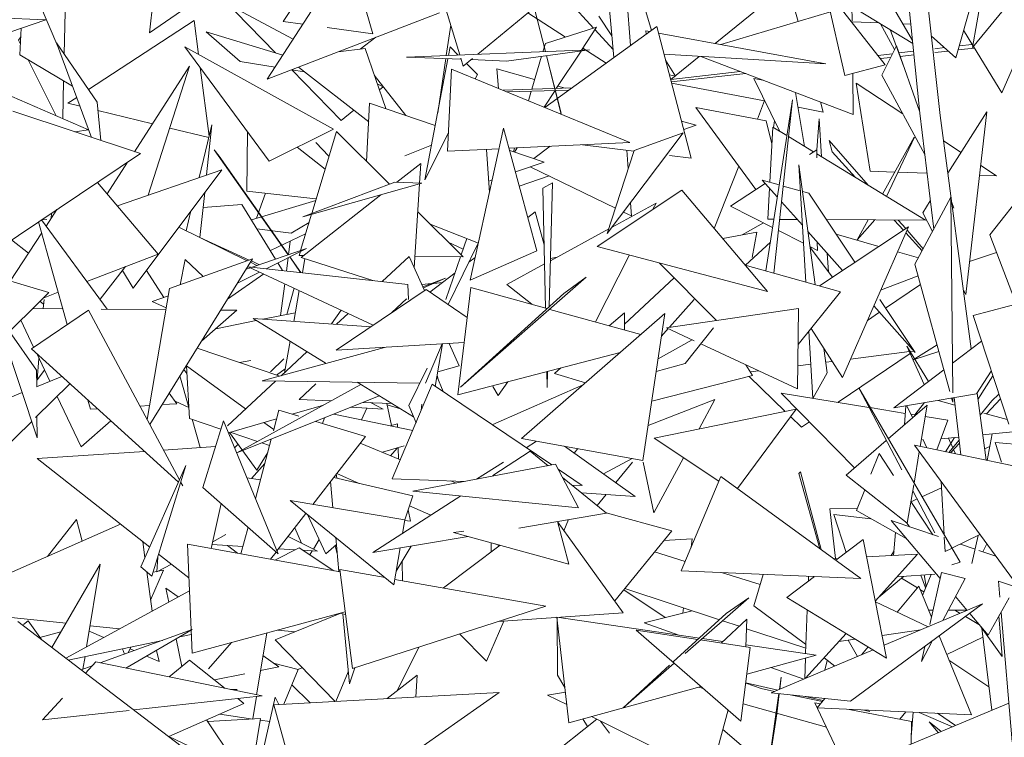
# Model space of a CAD drawing. Header units: metres. Extents: x -14.5 to 13.2, y -19 to 3.3.
# Tile 160 of 210: x 11.03 to 11.229, y 2.632 to 2.777. Entities that reach past the tile are written whole.
import ezdxf

# ---------------------------------------------------------------- set-up
doc = ezdxf.new("R2010")
doc.units = ezdxf.units.M
doc.layers.add('G-IMPT', color=7, linetype='Continuous', lineweight=5)
doc.layers.add('L-PLNT', color=7, linetype='Continuous', lineweight=5, true_color=0x005900)

# ---------------------------------------------------------------- blocks, each defined once
blk = doc.blocks.new('ÁRVORES ORNAMENTAIS - Pequeno e Médio Porte - Ipê-roxo-2870950-CORTE_CALÇADA')
at = {"layer": 'G-IMPT', "color": 253, "true_color": 0xaaaaaa}
for p, q in [((7.47599, 2.758), (7.46914, 2.81926)), ((7.47186, 2.75845), (7.46616, 2.8158)), ((7.37891, 2.77025), (7.36862, 2.80393)), ((7.45524, 2.79913), (7.4704, 2.77319)), ((7.41341, 2.77216), (7.41161, 2.79487)), ((7.41762, 2.77521), (7.41175, 2.79539)), ((7.47913, 2.76966), (7.48567, 2.79271)), ((7.44505, 2.78807), (7.47046, 2.77257)), ((7.29892, 2.77045), (7.29925, 2.78517)), ((7.44519, 2.7845), (7.43048, 2.77257)), ((7.44726, 2.77702), (7.44519, 2.7845)), ((7.49366, 2.78548), (7.48256, 2.77173)), ((7.48483, 2.78491), (7.48256, 2.77173)), ((7.35877, 2.78323), (7.36132, 2.77454)), ((7.38251, 2.77039), (7.39725, 2.78258)), ((7.41, 2.7697), (7.40872, 2.78438)), ((7.4528, 2.78334), (7.45671, 2.7661)), ((7.45333, 2.78302), (7.4649, 2.76827)), ((7.48844, 2.76257), (7.49723, 2.7828)), ((7.29373, 2.78112), (7.29782, 2.77149)), ((7.31691, 2.7813), (7.31614, 2.77471)), ((7.32481, 2.78065), (7.31614, 2.77471)), ((7.3498, 2.7805), (7.33998, 2.76537)), ((7.34321, 2.77699), (7.34626, 2.78172)), ((7.40087, 2.7812), (7.40594, 2.77564)), ((7.29523, 2.77737), (7.25354, 2.77893)), ((7.34161, 2.77067), (7.33356, 2.77895)), ((7.34521, 2.77343), (7.33392, 2.77943)), ((7.37481, 2.77875), (7.33998, 2.76537)), ((7.39265, 2.77878), (7.40028, 2.77386)), ((7.39621, 2.77092), (7.39405, 2.77931)), ((7.39405, 2.77931), (7.39618, 2.77092)), ((7.45379, 2.77898), (7.43168, 2.77234)), ((7.45817, 2.77713), (7.45813, 2.78009)), ((7.27234, 2.76957), (7.29523, 2.77737)), ((7.32518, 2.77723), (7.30385, 2.76323)), ((7.32607, 2.77037), (7.32518, 2.77723)), ((7.34321, 2.77699), (7.34718, 2.77645)), ((7.40697, 2.77806), (7.40962, 2.77412)), ((7.45818, 2.77693), (7.46366, 2.77672)), ((7.4639, 2.77657), (7.46677, 2.77134)), ((7.46844, 2.77654), (7.47007, 2.77647)), ((7.28995, 2.77028), (7.29023, 2.77566)), ((7.32763, 2.77489), (7.33446, 2.76894)), ((7.32763, 2.77489), (7.34312, 2.77021)), ((7.35205, 2.77579), (7.36132, 2.77454)), ((7.37616, 2.77014), (7.37708, 2.77625)), ((7.41871, 2.776), (7.39609, 2.75962)), ((7.39618, 2.77258), (7.40655, 2.77583)), ((7.4035, 2.77121), (7.40655, 2.77583)), ((7.40622, 2.77534), (7.40986, 2.77135)), ((7.41652, 2.77515), (7.41655, 2.77443)), ((7.41652, 2.77515), (7.41733, 2.775)), ((7.42568, 2.74937), (7.41871, 2.776)), ((7.41906, 2.77468), (7.45287, 2.76843)), ((7.46589, 2.77536), (7.46868, 2.76785)), ((7.48072, 2.77526), (7.48262, 2.77213)), ((7.28967, 2.77322), (7.29014, 2.77394)), ((7.28967, 2.77322), (7.29006, 2.77244)), ((7.30445, 2.75358), (7.29737, 2.77271)), ((7.29737, 2.77271), (7.30557, 2.76072)), ((7.35875, 2.77141), (7.36193, 2.77381)), ((7.39618, 2.77258), (7.39569, 2.7709)), ((7.47419, 2.77412), (7.47913, 2.76966)), ((7.34037, 2.7488), (7.3233, 2.77191)), ((7.35334, 2.75527), (7.3233, 2.77191)), ((7.35431, 2.77088), (7.35975, 2.77153)), ((7.35975, 2.77153), (7.36394, 2.75939)), ((7.40513, 2.77127), (7.36811, 2.76983)), ((7.3766, 2.77016), (7.37693, 2.77191)), ((7.37857, 2.77023), (7.37693, 2.77191)), ((7.38836, 2.76902), (7.40513, 2.77127)), ((7.3984, 2.76346), (7.40339, 2.77104)), ((7.40377, 2.77162), (7.40848, 2.76859)), ((7.46715, 2.77209), (7.4642, 2.76616)), ((7.46715, 2.77209), (7.47182, 2.75885)), ((7.47062, 2.771), (7.46765, 2.77065)), ((7.47684, 2.77173), (7.47491, 2.7715)), ((7.4776, 2.77104), (7.47491, 2.77074)), ((7.48292, 2.77164), (7.47959, 2.77127)), ((7.48247, 2.77239), (7.47982, 2.77208)), ((7.48273, 2.77195), (7.48844, 2.76257)), ((7.28995, 2.77028), (7.30061, 2.76396)), ((7.29165, 2.76927), (7.29733, 2.75795)), ((7.33446, 2.76894), (7.34155, 2.76778)), ((7.37918, 2.76939), (7.36811, 2.76983)), ((7.37185, 2.74498), (7.37648, 2.76949)), ((7.37442, 2.75857), (7.37607, 2.76951)), ((7.3796, 2.76799), (7.37911, 2.7696)), ((7.3796, 2.76799), (7.38145, 2.76951)), ((7.38836, 2.76902), (7.3812, 2.7693)), ((7.39541, 2.76997), (7.39344, 2.7633)), ((7.39639, 2.7701), (7.3994, 2.75826)), ((7.3994, 2.7585), (7.39642, 2.7701)), ((7.42018, 2.77038), (7.45287, 2.76843)), ((7.4205, 2.76916), (7.42248, 2.76599)), ((7.42727, 2.76996), (7.42152, 2.76529)), ((7.45843, 2.75821), (7.42763, 2.76993)), ((7.46636, 2.7705), (7.46342, 2.77015)), ((7.46598, 2.76974), (7.46393, 2.76951)), ((7.47069, 2.77027), (7.4679, 2.76996)), ((7.31313, 2.75069), (7.32427, 2.76799)), ((7.31589, 2.74188), (7.32427, 2.76799)), ((7.32823, 2.75381), (7.32642, 2.76768)), ((7.34485, 2.76724), (7.34749, 2.76681)), ((7.3549, 2.75701), (7.34496, 2.76723)), ((7.34625, 2.76778), (7.36047, 2.75671)), ((7.37642, 2.75077), (7.3772, 2.76739)), ((7.41325, 2.75257), (7.3772, 2.76739)), ((7.38245, 2.76628), (7.38025, 2.76852)), ((7.3864, 2.76741), (7.38672, 2.76348)), ((7.3864, 2.76741), (7.39402, 2.76526)), ((7.43559, 2.7669), (7.42152, 2.76527)), ((7.45671, 2.7661), (7.4649, 2.76827)), ((7.29862, 2.7574), (7.29879, 2.76504)), ((7.36159, 2.76618), (7.368, 2.75801)), ((7.38245, 2.76628), (7.38201, 2.76541)), ((7.42129, 2.76625), (7.42248, 2.76599)), ((7.43672, 2.76647), (7.42164, 2.7648)), ((7.44024, 2.76513), (7.43833, 2.76549)), ((7.43833, 2.76549), (7.44349, 2.75488)), ((7.45843, 2.75821), (7.45832, 2.76653)), ((7.45903, 2.76456), (7.46182, 2.74676)), ((7.45903, 2.76456), (7.46842, 2.75835)), ((7.4642, 2.76616), (7.47287, 2.75013)), ((7.36339, 2.76377), (7.36221, 2.7644)), ((7.36263, 2.76317), (7.36339, 2.76377)), ((7.40154, 2.76357), (7.38764, 2.7631)), ((7.40098, 2.76316), (7.38838, 2.7628)), ((7.39334, 2.76294), (7.39276, 2.76099)), ((7.39592, 2.7597), (7.39815, 2.76308)), ((7.39871, 2.76393), (7.40016, 2.76352)), ((7.44048, 2.76096), (7.42171, 2.76454)), ((7.44675, 2.76266), (7.4486, 2.75176)), ((7.28835, 2.76185), (7.30384, 2.75514)), ((7.30146, 2.76166), (7.29965, 2.76047)), ((7.30632, 2.75296), (7.30557, 2.76072)), ((7.43904, 2.75729), (7.4405, 2.76102)), ((7.44078, 2.72658), (7.44612, 2.76119)), ((7.4424, 2.72613), (7.44612, 2.76119)), ((7.45234, 2.75869), (7.45178, 2.76074)), ((7.31435, 2.75029), (7.28852, 2.75888)), ((7.30212, 2.75987), (7.29965, 2.76047)), ((7.31675, 2.75631), (7.30573, 2.75899)), ((7.3549, 2.75701), (7.35747, 2.75905)), ((7.36066, 2.76049), (7.36006, 2.74872)), ((7.36066, 2.76049), (7.37393, 2.75601)), ((7.42658, 2.75965), (7.44079, 2.75696)), ((7.42658, 2.75965), (7.43875, 2.74305)), ((7.45234, 2.75869), (7.44726, 2.75967)), ((7.47754, 2.74635), (7.48543, 2.75877)), ((7.48115, 2.72182), (7.48543, 2.75877)), ((7.42372, 2.75686), (7.42665, 2.75603)), ((7.44079, 2.75696), (7.44199, 2.75229)), ((7.44233, 2.75559), (7.44249, 2.75694)), ((7.45109, 2.75109), (7.45153, 2.75734)), ((7.45199, 2.74968), (7.45153, 2.75734)), ((7.47469, 2.73501), (7.47186, 2.75845)), ((7.48227, 2.71083), (7.47599, 2.758)), ((7.30109, 2.7547), (7.30384, 2.75514)), ((7.32816, 2.75354), (7.32025, 2.75546)), ((7.32619, 2.74546), (7.32879, 2.75613)), ((7.3277, 2.74598), (7.32879, 2.75613)), ((7.33599, 2.75473), (7.33583, 2.74274)), ((7.34037, 2.7488), (7.35334, 2.75527)), ((7.35394, 2.75477), (7.34898, 2.73822)), ((7.35394, 2.75477), (7.36468, 2.74415)), ((7.38101, 2.72471), (7.38775, 2.75544)), ((7.38775, 2.75544), (7.39446, 2.73064)), ((7.42416, 2.75518), (7.42665, 2.75603)), ((7.44218, 2.75568), (7.44156, 2.74452)), ((7.44218, 2.75568), (7.445, 2.75396)), ((7.3766, 2.75452), (7.37185, 2.74498)), ((7.40871, 2.73417), (7.42404, 2.7545)), ((7.42404, 2.7545), (7.41413, 2.75094)), ((7.44533, 2.75376), (7.4504, 2.75065)), ((7.45358, 2.75298), (7.45415, 2.75067)), ((7.45358, 2.75298), (7.46142, 2.74392)), ((7.47072, 2.75363), (7.46434, 2.74213)), ((7.46511, 2.74166), (7.47082, 2.75363)), ((7.47667, 2.75289), (7.48021, 2.75055)), ((7.32925, 2.75106), (7.33027, 2.74978)), ((7.32925, 2.75106), (7.3442, 2.72983)), ((7.34603, 2.75162), (7.35165, 2.74713)), ((7.3498, 2.75253), (7.35243, 2.74975)), ((7.37318, 2.75203), (7.36776, 2.74986)), ((7.37642, 2.75077), (7.38684, 2.75128)), ((7.38432, 2.75116), (7.3849, 2.74245)), ((7.38885, 2.75138), (7.41325, 2.75257)), ((7.38897, 2.75094), (7.39591, 2.7486)), ((7.38994, 2.75143), (7.38972, 2.75069)), ((7.38994, 2.75061), (7.39049, 2.75146)), ((7.39713, 2.75178), (7.39383, 2.7493)), ((7.41409, 2.75081), (7.40371, 2.7521)), ((7.40871, 2.73417), (7.41413, 2.75094)), ((7.41267, 2.75099), (7.41293, 2.74721)), ((7.44961, 2.75013), (7.45108, 2.75109)), ((7.45109, 2.74946), (7.45108, 2.75109)), ((7.45415, 2.75067), (7.45888, 2.74547)), ((7.31435, 2.75029), (7.2836, 2.72971)), ((7.33027, 2.74978), (7.34423, 2.72985)), ((7.42568, 2.74937), (7.42129, 2.74992)), ((7.45108, 2.75024), (7.47301, 2.73683)), ((7.49857, 2.74983), (7.48602, 2.73389)), ((7.30762, 2.74214), (7.31174, 2.74854)), ((7.30967, 2.73972), (7.33076, 2.74705)), ((7.31287, 2.7231), (7.33076, 2.74705)), ((7.36618, 2.74454), (7.37099, 2.74832)), ((7.37074, 2.74435), (7.37099, 2.74832)), ((7.39014, 2.7466), (7.39591, 2.7486)), ((7.41035, 2.73926), (7.39312, 2.74763)), ((7.43033, 2.73516), (7.43529, 2.74777)), ((7.44884, 2.72433), (7.44739, 2.74804)), ((7.45072, 2.72381), (7.44739, 2.74804)), ((7.46182, 2.74676), (7.46681, 2.74657)), ((7.48418, 2.74792), (7.48736, 2.74582)), ((7.38475, 2.74474), (7.38546, 2.74498)), ((7.39092, 2.74371), (7.39693, 2.74578)), ((7.44003, 2.74495), (7.44346, 2.74398)), ((7.44003, 2.74495), (7.44308, 2.74151)), ((7.46745, 2.74655), (7.47333, 2.74633)), ((7.48395, 2.74594), (7.48736, 2.74582)), ((7.30564, 2.74446), (7.31795, 2.72999)), ((7.33583, 2.74274), (7.3498, 2.74118)), ((7.34714, 2.73753), (7.36575, 2.74455)), ((7.34714, 2.73753), (7.37121, 2.74433)), ((7.36575, 2.74455), (7.37121, 2.74433)), ((7.36968, 2.72721), (7.37073, 2.74419)), ((7.39762, 2.74439), (7.39566, 2.74329)), ((7.39621, 2.71906), (7.39566, 2.74329)), ((7.39762, 2.74439), (7.39698, 2.71941)), ((7.40668, 2.73154), (7.42376, 2.74294)), ((7.44107, 2.72243), (7.42376, 2.74294)), ((7.43363, 2.7397), (7.44063, 2.74427)), ((7.4415, 2.7433), (7.44115, 2.73703)), ((7.44427, 2.74375), (7.44771, 2.74278)), ((7.32633, 2.73332), (7.32732, 2.74243)), ((7.33675, 2.73692), (7.34976, 2.74084)), ((7.3396, 2.74232), (7.3378, 2.73724)), ((7.34685, 2.72933), (7.36294, 2.74199)), ((7.44813, 2.74266), (7.44944, 2.74229)), ((7.44944, 2.74229), (7.45877, 2.72833)), ((7.4709, 2.72792), (7.47815, 2.74147)), ((7.47247, 2.73836), (7.474, 2.74076)), ((7.47815, 2.74147), (7.47852, 2.70193)), ((7.29746, 2.73899), (7.29527, 2.73564)), ((7.32356, 2.73468), (7.32455, 2.73873)), ((7.32699, 2.73939), (7.33486, 2.73999)), ((7.33486, 2.73999), (7.34166, 2.72896)), ((7.40966, 2.73543), (7.41857, 2.74028)), ((7.41339, 2.74037), (7.41357, 2.7377)), ((7.41794, 2.73905), (7.41857, 2.74028)), ((7.44213, 2.73535), (7.43363, 2.7397)), ((7.44393, 2.74056), (7.44814, 2.73581)), ((7.47833, 2.74041), (7.47873, 2.73928)), ((7.30762, 2.71886), (7.29434, 2.7369)), ((7.29435, 2.73691), (7.29538, 2.73697)), ((7.29637, 2.73826), (7.29627, 2.73717)), ((7.34892, 2.73803), (7.34672, 2.7307)), ((7.37038, 2.73851), (7.37957, 2.72942)), ((7.39412, 2.73853), (7.39263, 2.7374)), ((7.39592, 2.73184), (7.39412, 2.73853)), ((7.41357, 2.7377), (7.41196, 2.73848)), ((7.44115, 2.73703), (7.44239, 2.73702)), ((7.44355, 2.73701), (7.44709, 2.73699)), ((7.453, 2.73695), (7.47301, 2.73683)), ((7.46144, 2.7369), (7.4592, 2.73286)), ((7.46276, 2.73689), (7.4592, 2.73286)), ((7.46671, 2.73687), (7.46856, 2.73483)), ((7.46752, 2.73686), (7.46902, 2.73513)), ((7.47446, 2.73457), (7.47247, 2.73836)), ((7.29951, 2.71572), (7.29376, 2.73651)), ((7.33594, 2.72863), (7.32207, 2.73541)), ((7.3448, 2.73421), (7.33788, 2.73509)), ((7.3448, 2.73421), (7.34843, 2.7364)), ((7.38265, 2.7322), (7.37289, 2.73603)), ((7.39722, 2.72865), (7.409, 2.73507)), ((7.436, 2.73386), (7.44028, 2.7363)), ((7.44836, 2.73217), (7.44331, 2.73475)), ((7.45159, 2.72356), (7.46961, 2.73552)), ((7.45622, 2.70503), (7.46961, 2.73552)), ((7.4693, 2.73481), (7.47257, 2.73103)), ((7.29438, 2.73427), (7.288, 2.72451)), ((7.29169, 2.73016), (7.28827, 2.73284)), ((7.32634, 2.73335), (7.33634, 2.72878)), ((7.34773, 2.73406), (7.34059, 2.7307)), ((7.38029, 2.73313), (7.37916, 2.72983)), ((7.43204, 2.73313), (7.4389, 2.7344)), ((7.4389, 2.7344), (7.43796, 2.72932)), ((7.44924, 2.73457), (7.45626, 2.72666)), ((7.45496, 2.73403), (7.46359, 2.73153)), ((7.46906, 2.73428), (7.47236, 2.73065)), ((7.48602, 2.73389), (7.49134, 2.7199)), ((7.26078, 2.73247), (7.29579, 2.72223)), ((7.33693, 2.72734), (7.34788, 2.7311)), ((7.33978, 2.72703), (7.34788, 2.7311)), ((7.34463, 2.7326), (7.34427, 2.72986)), ((7.37955, 2.73097), (7.37653, 2.73243)), ((7.38262, 2.73221), (7.37657, 2.71978)), ((7.40668, 2.73154), (7.44107, 2.72243)), ((7.44168, 2.73241), (7.43666, 2.72773)), ((7.45117, 2.73073), (7.44966, 2.7315)), ((7.44969, 2.73131), (7.45423, 2.72532)), ((7.45117, 2.73073), (7.45116, 2.7324)), ((7.31795, 2.72999), (7.30349, 2.72447)), ((7.33701, 2.72901), (7.31622, 2.69553)), ((7.33701, 2.72901), (7.32024, 2.72302)), ((7.32239, 2.72379), (7.3234, 2.72886)), ((7.32701, 2.72544), (7.3234, 2.72886)), ((7.34419, 2.72924), (7.34384, 2.72658)), ((7.3445, 2.7294), (7.34672, 2.72626)), ((7.34453, 2.72942), (7.34675, 2.72626)), ((7.34666, 2.73048), (7.34643, 2.72973)), ((7.34643, 2.72973), (7.34734, 2.72972)), ((7.34685, 2.72933), (7.36132, 2.72464)), ((7.34759, 2.72909), (7.34707, 2.72622)), ((7.36863, 2.72948), (7.36321, 2.72443)), ((7.36863, 2.72948), (7.37177, 2.72265)), ((7.36982, 2.72951), (7.37957, 2.72942)), ((7.37902, 2.72943), (7.37607, 2.72078)), ((7.38202, 2.72932), (7.38073, 2.72834)), ((7.38101, 2.72471), (7.39446, 2.73064)), ((7.39723, 2.7291), (7.39858, 2.72939)), ((7.4063, 2.71626), (7.41322, 2.72981)), ((7.45341, 2.7264), (7.45318, 2.73013)), ((7.46737, 2.73043), (7.47159, 2.72921)), ((7.48192, 2.72849), (7.48738, 2.73033)), ((7.31132, 2.72746), (7.30616, 2.72085)), ((7.33571, 2.72693), (7.33657, 2.72722)), ((7.36838, 2.72386), (7.33613, 2.72743)), ((7.36136, 2.71561), (7.33613, 2.72743)), ((7.33789, 2.72767), (7.33658, 2.72832)), ((7.33675, 2.72859), (7.33838, 2.72784)), ((7.34213, 2.72821), (7.34308, 2.72666)), ((7.38842, 2.72386), (7.39601, 2.72799)), ((7.4192, 2.72822), (7.43081, 2.71657)), ((7.45587, 2.72237), (7.43657, 2.72776)), ((7.4709, 2.72792), (7.47795, 2.70219)), ((7.31072, 2.72668), (7.31287, 2.7231)), ((7.31907, 2.72123), (7.31556, 2.7267)), ((7.33925, 2.72597), (7.33195, 2.72086)), ((7.33396, 2.72411), (7.33843, 2.72635)), ((7.37144, 2.72336), (7.37602, 2.72512)), ((7.37154, 2.72314), (7.37602, 2.72512)), ((7.37792, 2.72619), (7.37283, 2.72232)), ((7.37903, 2.7031), (7.40444, 2.72529)), ((7.39989, 2.72205), (7.40444, 2.72529)), ((7.42223, 2.72518), (7.41217, 2.71583)), ((7.46396, 2.72266), (7.47153, 2.72562)), ((7.48266, 2.71759), (7.51039, 2.72497)), ((7.31567, 2.69654), (7.32024, 2.72302)), ((7.3435, 2.72398), (7.34265, 2.71754)), ((7.34541, 2.72308), (7.3439, 2.7178)), ((7.35387, 2.71054), (7.37206, 2.72284)), ((7.36838, 2.72386), (7.36851, 2.72078)), ((7.37124, 2.72381), (7.37314, 2.72402)), ((7.3804, 2.71719), (7.37206, 2.72284)), ((7.37366, 2.72407), (7.37539, 2.72426)), ((7.38115, 2.72325), (7.37846, 2.70155)), ((7.38115, 2.72325), (7.39651, 2.71898)), ((7.38842, 2.72386), (7.39343, 2.71984)), ((7.46497, 2.71905), (7.47203, 2.72381)), ((7.27833, 2.70484), (7.29579, 2.72223)), ((7.2977, 2.72226), (7.29466, 2.7211)), ((7.29485, 2.72078), (7.29469, 2.71897)), ((7.31672, 2.72042), (7.31998, 2.72154)), ((7.34642, 2.72261), (7.34531, 2.71639)), ((7.3681, 2.72095), (7.36512, 2.71815)), ((7.3681, 2.72095), (7.36817, 2.72078)), ((7.39989, 2.72205), (7.37903, 2.7031)), ((7.42625, 2.72078), (7.42129, 2.71523)), ((7.45587, 2.72237), (7.44727, 2.71171)), ((7.46381, 2.72078), (7.47094, 2.71011)), ((7.48115, 2.72182), (7.48069, 2.7227)), ((7.29254, 2.71899), (7.29862, 2.71894)), ((7.29477, 2.71986), (7.29402, 2.72046)), ((7.30638, 2.71887), (7.3195, 2.71875)), ((7.31956, 2.7191), (7.31672, 2.72042)), ((7.3971, 2.71881), (7.41547, 2.71371)), ((7.44735, 2.71901), (7.42067, 2.71507)), ((7.44735, 2.71901), (7.44718, 2.70274)), ((7.46259, 2.71953), (7.47094, 2.71011)), ((7.30383, 2.71863), (7.29228, 2.71084)), ((7.30383, 2.71863), (7.32222, 2.68432)), ((7.32667, 2.71237), (7.33381, 2.71863)), ((7.33058, 2.71866), (7.33381, 2.71863)), ((7.36092, 2.71531), (7.3371, 2.71696)), ((7.3371, 2.71696), (7.35189, 2.70789)), ((7.33907, 2.71682), (7.34562, 2.71814)), ((7.35488, 2.71864), (7.35295, 2.71586)), ((7.3563, 2.71798), (7.35395, 2.71579)), ((7.42036, 2.71797), (7.39137, 2.69269)), ((7.40911, 2.71548), (7.41218, 2.71814)), ((7.41217, 2.71462), (7.41218, 2.71814)), ((7.41591, 2.68829), (7.42036, 2.71797)), ((7.46128, 2.71656), (7.46375, 2.71822)), ((7.48266, 2.71759), (7.48985, 2.69559)), ((7.29014, 2.7166), (7.29274, 2.71116)), ((7.32955, 2.71489), (7.33775, 2.71655)), ((7.42101, 2.71491), (7.41968, 2.71342)), ((7.42067, 2.71507), (7.42626, 2.71247)), ((7.42446, 2.70789), (7.43014, 2.71508)), ((7.4499, 2.71497), (7.45622, 2.70503)), ((7.29344, 2.69287), (7.28671, 2.71319)), ((7.28787, 2.71434), (7.29334, 2.70652)), ((7.45028, 2.70076), (7.44945, 2.71441)), ((7.32203, 2.68387), (7.29228, 2.71084)), ((7.34251, 2.70531), (7.32581, 2.71098)), ((7.33894, 2.70433), (7.3637, 2.71112)), ((7.34459, 2.71236), (7.34344, 2.70598)), ((7.37977, 2.71208), (7.35387, 2.71054)), ((7.37198, 2.70388), (7.3753, 2.71182)), ((7.37394, 2.70324), (7.37537, 2.71182)), ((7.37671, 2.7119), (7.37876, 2.70742)), ((7.41899, 2.70882), (7.42584, 2.71267)), ((7.42759, 2.71185), (7.44718, 2.70274)), ((7.45317, 2.70596), (7.4525, 2.71089)), ((7.47278, 2.7036), (7.46927, 2.7114)), ((7.47365, 2.70425), (7.46927, 2.7114)), ((7.47056, 2.70862), (7.47536, 2.71162)), ((7.47847, 2.70793), (7.48435, 2.71241)), ((7.29337, 2.70986), (7.29603, 2.70429)), ((7.29382, 2.7089), (7.29344, 2.70455)), ((7.34802, 2.71026), (7.34281, 2.70539)), ((7.41132, 2.71009), (7.37846, 2.70155)), ((7.45535, 2.70002), (7.46995, 2.7099)), ((7.45785, 2.70875), (7.46978, 2.71027)), ((7.46995, 2.7103), (7.47067, 2.71039)), ((7.47056, 2.70862), (7.47574, 2.71026)), ((7.32424, 2.69678), (7.32365, 2.70742)), ((7.32365, 2.70742), (7.3356, 2.69867)), ((7.33436, 2.70808), (7.33666, 2.70846)), ((7.3433, 2.70882), (7.34062, 2.70621)), ((7.3686, 2.69936), (7.3723, 2.70695)), ((7.37876, 2.70742), (7.37442, 2.70616)), ((7.398, 2.70584), (7.3993, 2.70696)), ((7.41861, 2.70625), (7.42446, 2.70789)), ((7.43804, 2.70543), (7.43669, 2.70762)), ((7.44723, 2.7074), (7.44986, 2.70773)), ((7.45288, 2.70812), (7.45415, 2.70828)), ((7.29842, 2.70527), (7.2933, 2.70317)), ((7.29337, 2.7032), (7.29334, 2.70652)), ((7.29497, 2.7065), (7.29344, 2.70455)), ((7.32412, 2.69897), (7.32232, 2.70536)), ((7.32374, 2.70582), (7.32313, 2.70666)), ((7.34359, 2.70682), (7.34187, 2.70553)), ((7.37428, 2.7053), (7.37551, 2.70219)), ((7.37454, 2.70464), (7.37431, 2.70549)), ((7.39657, 2.70301), (7.39649, 2.70624)), ((7.39665, 2.70628), (7.39657, 2.70301)), ((7.40427, 2.70394), (7.398, 2.70584)), ((7.43804, 2.70543), (7.41771, 2.70025)), ((7.44468, 2.69819), (7.43737, 2.70526)), ((7.43759, 2.70617), (7.43933, 2.70639)), ((7.45028, 2.70076), (7.45317, 2.70596)), ((7.46661, 2.69889), (7.47674, 2.70661)), ((7.48336, 2.70175), (7.48633, 2.70634)), ((7.48665, 2.70539), (7.48363, 2.70056)), ((7.29313, 2.69692), (7.30008, 2.70377)), ((7.34163, 2.7043), (7.33193, 2.69524)), ((7.35887, 2.70361), (7.33382, 2.6898)), ((7.37081, 2.70389), (7.33894, 2.70433)), ((7.3498, 2.70374), (7.34643, 2.70056)), ((7.35812, 2.70407), (7.36956, 2.69706)), ((7.37331, 2.70367), (7.36525, 2.68455)), ((7.37331, 2.70367), (7.3975, 2.68736)), ((7.38555, 2.69556), (7.40393, 2.70364)), ((7.38666, 2.70143), (7.38555, 2.70323)), ((7.38666, 2.70143), (7.38861, 2.70419)), ((7.48001, 2.6677), (7.45952, 2.70292)), ((7.46822, 2.68636), (7.45952, 2.70292)), ((7.29042, 2.70199), (7.2745, 2.69546)), ((7.29749, 2.70122), (7.30235, 2.69104)), ((7.3217, 2.69974), (7.32014, 2.70185)), ((7.36262, 2.70131), (7.33382, 2.6898)), ((7.46158, 2.699), (7.44387, 2.7019)), ((7.4587, 2.68678), (7.44387, 2.7019)), ((7.46661, 2.69889), (7.48336, 2.70175)), ((7.47831, 2.70089), (7.47854, 2.70003)), ((7.47853, 2.70092), (7.47854, 2.70003)), ((7.4802, 2.68937), (7.4788, 2.70097)), ((7.48526, 2.68832), (7.48345, 2.70189)), ((7.48645, 2.70032), (7.48786, 2.70166)), ((7.30424, 2.69863), (7.30373, 2.70046)), ((7.31421, 2.69927), (7.31617, 2.69939)), ((7.31871, 2.69955), (7.3217, 2.69974)), ((7.32412, 2.69898), (7.32135, 2.70022)), ((7.35135, 2.69946), (7.345, 2.69762)), ((7.34643, 2.70056), (7.35285, 2.70029)), ((7.35691, 2.69902), (7.36343, 2.69865)), ((7.35938, 2.70001), (7.36514, 2.69976)), ((7.36086, 2.69995), (7.36343, 2.69865)), ((7.36505, 2.69536), (7.36417, 2.6998)), ((7.36423, 2.69951), (7.36689, 2.69869)), ((7.3686, 2.69936), (7.37004, 2.6959)), ((7.37121, 2.69964), (7.37107, 2.69835)), ((7.43045, 2.70059), (7.41697, 2.6953)), ((7.43045, 2.70059), (7.42725, 2.69464)), ((7.46895, 2.69779), (7.46183, 2.69896)), ((7.46549, 2.69266), (7.47335, 2.69947)), ((7.46876, 2.6955), (7.46907, 2.69931)), ((7.47041, 2.69693), (7.46927, 2.69934)), ((7.4728, 2.69995), (7.47089, 2.69747)), ((7.47335, 2.69947), (7.47195, 2.69109)), ((7.47558, 2.70042), (7.47898, 2.69947)), ((7.48645, 2.70032), (7.48405, 2.69743)), ((7.48539, 2.69768), (7.48818, 2.70069)), ((7.29344, 2.69287), (7.29341, 2.6972)), ((7.30424, 2.69863), (7.30565, 2.69872)), ((7.34232, 2.69843), (7.34122, 2.69426)), ((7.34232, 2.69843), (7.34633, 2.69722)), ((7.35342, 2.69763), (7.36938, 2.69434)), ((7.35901, 2.69648), (7.36011, 2.69884)), ((7.41815, 2.69279), (7.44685, 2.69863)), ((7.43503, 2.68259), (7.44685, 2.69863)), ((7.44796, 2.69501), (7.44576, 2.69715)), ((7.47102, 2.69745), (7.4701, 2.6976)), ((7.47754, 2.69638), (7.47296, 2.69713)), ((7.4848, 2.69785), (7.48954, 2.69653)), ((7.28396, 2.68788), (7.29236, 2.69616)), ((7.30235, 2.69104), (7.30833, 2.69629)), ((7.32424, 2.69678), (7.33061, 2.69462)), ((7.32641, 2.69086), (7.32479, 2.69659)), ((7.32695, 2.68283), (7.33113, 2.69629)), ((7.34217, 2.66936), (7.33113, 2.69629)), ((7.34187, 2.69671), (7.33212, 2.69388)), ((7.33929, 2.69596), (7.34128, 2.69451)), ((7.3498, 2.69617), (7.3598, 2.69314)), ((7.35114, 2.69576), (7.35156, 2.69689)), ((7.36627, 2.6957), (7.36478, 2.69529)), ((7.36627, 2.6957), (7.36629, 2.69498)), ((7.44796, 2.69501), (7.44956, 2.6961)), ((7.47754, 2.69638), (7.47533, 2.69039)), ((7.33788, 2.68632), (7.33235, 2.69395)), ((7.33247, 2.69398), (7.33801, 2.69211)), ((7.3598, 2.69314), (7.34918, 2.67938)), ((7.47616, 2.69264), (7.47976, 2.69299)), ((7.48458, 2.69346), (7.49639, 2.69462)), ((7.48552, 2.68827), (7.48649, 2.69365)), ((7.32951, 2.69108), (7.31898, 2.69036)), ((7.33336, 2.69084), (7.33406, 2.69159)), ((7.34078, 2.69258), (7.33759, 2.68052)), ((7.33887, 2.69181), (7.34043, 2.69128)), ((7.36687, 2.68839), (7.35874, 2.69178)), ((7.36323, 2.68991), (7.36767, 2.69122)), ((7.41591, 2.68829), (7.39137, 2.69269)), ((7.39232, 2.69085), (7.39437, 2.69215)), ((7.41435, 2.68101), (7.40004, 2.69113)), ((7.43125, 2.68407), (7.41815, 2.69279)), ((7.45698, 2.6853), (7.46509, 2.69232)), ((7.49657, 2.68597), (7.47079, 2.69133)), ((7.4908, 2.66408), (7.47079, 2.69133)), ((7.47331, 2.69081), (7.47248, 2.69257)), ((7.47886, 2.6929), (7.47706, 2.69003)), ((7.47807, 2.69185), (7.47765, 2.69278)), ((7.47984, 2.69236), (7.47777, 2.68988)), ((7.47808, 2.68981), (7.47991, 2.69178)), ((7.47854, 2.6908), (7.47812, 2.69173)), ((7.48603, 2.69108), (7.48495, 2.69061)), ((7.4884, 2.68793), (7.4871, 2.6919)), ((7.49496, 2.69123), (7.4871, 2.6919)), ((7.31516, 2.6901), (7.29346, 2.68863)), ((7.34006, 2.68987), (7.33788, 2.68632)), ((7.36489, 2.68922), (7.36622, 2.69072)), ((7.36643, 2.69085), (7.36651, 2.68854)), ((7.39314, 2.69012), (7.38555, 2.68523)), ((7.39314, 2.69012), (7.39672, 2.68721)), ((7.402, 2.68975), (7.40273, 2.69065)), ((7.46199, 2.68552), (7.46365, 2.68969)), ((7.46658, 2.68525), (7.46365, 2.68969)), ((7.47176, 2.69001), (7.47071, 2.68369)), ((7.47907, 2.68961), (7.47869, 2.69047)), ((7.3162, 2.67076), (7.29346, 2.68863)), ((7.31443, 2.66678), (7.32352, 2.68724)), ((7.32352, 2.68724), (7.31664, 2.66487)), ((7.33948, 2.68767), (7.33679, 2.68459)), ((7.3694, 2.68206), (7.39825, 2.6875)), ((7.38228, 2.68449), (7.38771, 2.68793)), ((7.40285, 2.67867), (7.39825, 2.6875)), ((7.41376, 2.68868), (7.40794, 2.68554)), ((7.41377, 2.68793), (7.4104, 2.6838)), ((7.41596, 2.68793), (7.41813, 2.67766)), ((7.42412, 2.68882), (7.41813, 2.67766)), ((7.35401, 2.6847), (7.35393, 2.68554)), ((7.35857, 2.68364), (7.35403, 2.68566)), ((7.39877, 2.6865), (7.40365, 2.68321)), ((7.43166, 2.68505), (7.42365, 2.66594)), ((7.43166, 2.68505), (7.45994, 2.6644)), ((7.44741, 2.68566), (7.44773, 2.68595)), ((7.44741, 2.68566), (7.45169, 2.67043)), ((7.44773, 2.68595), (7.45196, 2.67023)), ((7.45698, 2.6853), (7.46935, 2.6756)), ((7.32248, 2.68384), (7.32287, 2.68311)), ((7.33587, 2.68473), (7.3386, 2.68432)), ((7.35274, 2.684), (7.35324, 2.6787)), ((7.3694, 2.6811), (7.3534, 2.68485)), ((7.37991, 2.68404), (7.36525, 2.68455)), ((7.37813, 2.6837), (7.37708, 2.68414)), ((7.39964, 2.68484), (7.40857, 2.67759)), ((7.40365, 2.68321), (7.40155, 2.68329)), ((7.47065, 2.68337), (7.46935, 2.6756)), ((7.47681, 2.67321), (7.47619, 2.68399)), ((7.32695, 2.68283), (7.34217, 2.66936)), ((7.37909, 2.68108), (7.36134, 2.66965)), ((7.3694, 2.6811), (7.36777, 2.67626)), ((7.40285, 2.67867), (7.3694, 2.68206)), ((7.41435, 2.68101), (7.40347, 2.68173)), ((7.40845, 2.6814), (7.40663, 2.67917)), ((7.45906, 2.67813), (7.46073, 2.68235)), ((7.47491, 2.67362), (7.47044, 2.68212)), ((7.47626, 2.68272), (7.47231, 2.68093)), ((7.32863, 2.67047), (7.33066, 2.67955)), ((7.34462, 2.68014), (7.36777, 2.67626)), ((7.34462, 2.68014), (7.36557, 2.66313)), ((7.37305, 2.67719), (7.36873, 2.67911)), ((7.4745, 2.67326), (7.47008, 2.67995)), ((7.47131, 2.68048), (7.4701, 2.67993)), ((7.34778, 2.67757), (7.34192, 2.66996)), ((7.3518, 2.66936), (7.34807, 2.67734)), ((7.36891, 2.67602), (7.36846, 2.6783)), ((7.39082, 2.6746), (7.40857, 2.67759)), ((7.42174, 2.67401), (7.40847, 2.67767)), ((7.45368, 2.67848), (7.45926, 2.67865)), ((7.45368, 2.67848), (7.45484, 2.66842)), ((7.45701, 2.66968), (7.45447, 2.67736)), ((7.46201, 2.67649), (7.45447, 2.67736)), ((7.46915, 2.6725), (7.45906, 2.67813)), ((7.31033, 2.67538), (7.28663, 2.66492)), ((7.30144, 2.67632), (7.29555, 2.66886)), ((7.30144, 2.67632), (7.30258, 2.67196)), ((7.36777, 2.67626), (7.3673, 2.67349)), ((7.36891, 2.67602), (7.36774, 2.67613)), ((7.40094, 2.66731), (7.39866, 2.67592)), ((7.39869, 2.67581), (7.41193, 2.65748)), ((7.40089, 2.6763), (7.39994, 2.67407)), ((7.47599, 2.66443), (7.46607, 2.67613)), ((7.47568, 2.67286), (7.46607, 2.67613)), ((7.46921, 2.6757), (7.46982, 2.67485)), ((7.32894, 2.67184), (7.33162, 2.67329)), ((7.33608, 2.67475), (7.33466, 2.66938)), ((7.34551, 2.67461), (7.34688, 2.67155)), ((7.37763, 2.67369), (7.3797, 2.67397)), ((7.37763, 2.67369), (7.40094, 2.66731)), ((7.42174, 2.67401), (7.41021, 2.65987)), ((7.46659, 2.66908), (7.46697, 2.67372)), ((7.47837, 2.67053), (7.48404, 2.67328)), ((7.48236, 2.66741), (7.4837, 2.67312)), ((7.31525, 2.66862), (7.31482, 2.67184)), ((7.32477, 2.64933), (7.32383, 2.67134)), ((7.35469, 2.66574), (7.32383, 2.67134)), ((7.32881, 2.67125), (7.33505, 2.67086)), ((7.33196, 2.67105), (7.33398, 2.6695)), ((7.34419, 2.67291), (7.35011, 2.66992)), ((7.35044, 2.67228), (7.34929, 2.67034)), ((7.3518, 2.66936), (7.35394, 2.67126)), ((7.3537, 2.67105), (7.35411, 2.66939)), ((7.3538, 2.67268), (7.35445, 2.66579)), ((7.36134, 2.66965), (7.38059, 2.67288)), ((7.38705, 2.67111), (7.37559, 2.66249)), ((7.38526, 2.6716), (7.38523, 2.66974)), ((7.38692, 2.67101), (7.38609, 2.67138)), ((7.42585, 2.6724), (7.42016, 2.67208)), ((7.42585, 2.6724), (7.42564, 2.67069)), ((7.46043, 2.67228), (7.45491, 2.66808)), ((7.46043, 2.67228), (7.46517, 2.64829)), ((7.477, 2.66986), (7.47683, 2.67278)), ((7.48305, 2.67035), (7.48009, 2.67136)), ((7.48461, 2.66982), (7.48542, 2.67141)), ((7.32412, 2.66454), (7.31801, 2.66934)), ((7.34174, 2.66974), (7.34063, 2.66829)), ((7.34644, 2.67061), (7.34151, 2.66813)), ((7.34226, 2.67041), (7.34563, 2.6702)), ((7.34644, 2.67061), (7.35342, 2.66597)), ((7.34719, 2.6701), (7.35011, 2.66992)), ((7.34907, 2.66999), (7.34859, 2.66918)), ((7.36681, 2.67057), (7.36557, 2.66313)), ((7.36908, 2.67095), (7.36603, 2.6659)), ((7.42446, 2.66786), (7.41828, 2.66978)), ((7.46112, 2.66877), (7.47144, 2.66935)), ((7.46288, 2.65985), (7.47144, 2.66935)), ((7.46611, 2.66905), (7.46667, 2.67002)), ((7.477, 2.66986), (7.47829, 2.67049)), ((7.48724, 2.66893), (7.48383, 2.67009)), ((7.29644, 2.65042), (7.30621, 2.66728)), ((7.30621, 2.66728), (7.30346, 2.65058)), ((7.31782, 2.66871), (7.31765, 2.66574)), ((7.31765, 2.66574), (7.32058, 2.66732)), ((7.36721, 2.66785), (7.36734, 2.66395)), ((7.45446, 2.6684), (7.4554, 2.66846)), ((7.48001, 2.6677), (7.47832, 2.66713)), ((7.31443, 2.66678), (7.31664, 2.66487)), ((7.31669, 2.65781), (7.31563, 2.66574)), ((7.31897, 2.66608), (7.31639, 2.66003)), ((7.31765, 2.66584), (7.3169, 2.66571)), ((7.31897, 2.66608), (7.31792, 2.66589)), ((7.35464, 2.6662), (7.36378, 2.66458)), ((7.35464, 2.6662), (7.35718, 2.6462)), ((7.45994, 2.6644), (7.42365, 2.66594)), ((7.43962, 2.66317), (7.4318, 2.66559)), ((7.44023, 2.66524), (7.43833, 2.65885)), ((7.47491, 2.66529), (7.46729, 2.66474)), ((7.47211, 2.66509), (7.47303, 2.66248)), ((7.47415, 2.66523), (7.47241, 2.66097)), ((7.47277, 2.66513), (7.47316, 2.66281)), ((7.4739, 2.65508), (7.47626, 2.66564)), ((7.48103, 2.66443), (7.47626, 2.66564)), ((7.36575, 2.66423), (7.39629, 2.65882)), ((7.4506, 2.6648), (7.445, 2.66054)), ((7.4494, 2.66485), (7.44936, 2.66386)), ((7.46356, 2.6606), (7.46859, 2.66483)), ((7.46815, 2.66446), (7.47138, 2.66252)), ((7.47656, 2.65589), (7.48103, 2.66443)), ((7.50362, 2.65847), (7.48775, 2.66383)), ((7.48775, 2.66383), (7.48803, 2.66062)), ((7.32423, 2.66193), (7.29925, 2.64828)), ((7.32198, 2.6607), (7.31947, 2.66244)), ((7.32005, 2.65964), (7.31947, 2.66244)), ((7.42038, 2.65651), (7.41203, 2.66211)), ((7.43138, 2.65606), (7.41225, 2.66238)), ((7.47165, 2.66284), (7.46729, 2.65761)), ((7.47165, 2.66284), (7.47423, 2.65655)), ((7.47191, 2.66221), (7.47272, 2.66172)), ((7.42445, 2.64926), (7.4373, 2.6605)), ((7.43275, 2.65732), (7.4373, 2.6605)), ((7.46517, 2.64829), (7.445, 2.66054)), ((7.48458, 2.65926), (7.45786, 2.63957)), ((7.46292, 2.65968), (7.47357, 2.65463)), ((7.46466, 2.65089), (7.48458, 2.65926)), ((7.48147, 2.65795), (7.4791, 2.66075)), ((7.4857, 2.65295), (7.48993, 2.66048)), ((7.29929, 2.65535), (7.2824, 2.65712)), ((7.32477, 2.64933), (7.35573, 2.65764)), ((7.35481, 2.65738), (7.34157, 2.65197)), ((7.35479, 2.65739), (7.35579, 2.65714)), ((7.35525, 2.65727), (7.35658, 2.64312)), ((7.39629, 2.65882), (7.35718, 2.6462)), ((7.38667, 2.65572), (7.41193, 2.65748)), ((7.42588, 2.65788), (7.41615, 2.65546)), ((7.43275, 2.65732), (7.42205, 2.64755)), ((7.42412, 2.65846), (7.42398, 2.6574)), ((7.43833, 2.65885), (7.44878, 2.6511)), ((7.44914, 2.65803), (7.4488, 2.64922)), ((7.47364, 2.65798), (7.47455, 2.65798)), ((7.47766, 2.65799), (7.48143, 2.658)), ((7.47895, 2.65799), (7.48003, 2.65735)), ((7.4857, 2.65295), (7.48198, 2.65735)), ((7.48829, 2.65756), (7.49053, 2.63138)), ((7.28954, 2.65568), (7.32512, 2.62858)), ((7.29165, 2.65586), (7.29069, 2.65508)), ((7.29165, 2.65586), (7.2943, 2.65206)), ((7.38778, 2.6558), (7.3843, 2.64769)), ((7.40093, 2.63524), (7.3985, 2.65659)), ((7.42733, 2.65237), (7.3985, 2.65659)), ((7.39866, 2.64488), (7.39854, 2.65655)), ((7.42319, 2.65297), (7.41615, 2.65546)), ((7.43173, 2.65133), (7.43693, 2.65615)), ((7.4354, 2.65473), (7.43199, 2.65586)), ((7.4367, 2.65058), (7.43693, 2.65615)), ((7.48111, 2.6567), (7.48382, 2.65508)), ((7.48788, 2.65684), (7.4885, 2.64865)), ((7.29827, 2.65359), (7.294, 2.65247)), ((7.30695, 2.65249), (7.30399, 2.65378)), ((7.31012, 2.65422), (7.30416, 2.65484)), ((7.30622, 2.64734), (7.3248, 2.65408)), ((7.31138, 2.64629), (7.3248, 2.65408)), ((7.3223, 2.65263), (7.32461, 2.65311)), ((7.33782, 2.64088), (7.33985, 2.65338)), ((7.34554, 2.65359), (7.34208, 2.65398)), ((7.3843, 2.64769), (7.37886, 2.6532)), ((7.41451, 2.65394), (7.42698, 2.65205)), ((7.41451, 2.65394), (7.43573, 2.63559)), ((7.44884, 2.65029), (7.43685, 2.65425)), ((7.4488, 2.64422), (7.45696, 2.65328)), ((7.46426, 2.65291), (7.47206, 2.654)), ((7.48397, 2.655), (7.4885, 2.64865)), ((7.48643, 2.63775), (7.48443, 2.65436)), ((7.29974, 2.64791), (7.31876, 2.65189)), ((7.32271, 2.64662), (7.32157, 2.6522)), ((7.32811, 2.64612), (7.33271, 2.65147)), ((7.35371, 2.63954), (7.34157, 2.65197)), ((7.42754, 2.65197), (7.43759, 2.65044)), ((7.43209, 2.65167), (7.42791, 2.65228)), ((7.45553, 2.65169), (7.45881, 2.65215)), ((7.45739, 2.65195), (7.45925, 2.64861)), ((7.47223, 2.64763), (7.47439, 2.65176)), ((7.47578, 2.65278), (7.4823, 2.63687)), ((7.47731, 2.64903), (7.48465, 2.65254)), ((7.3111, 2.64911), (7.3107, 2.6502)), ((7.31236, 2.65055), (7.31187, 2.64939)), ((7.31306, 2.64982), (7.31221, 2.65019)), ((7.31815, 2.6476), (7.31755, 2.64987)), ((7.36623, 2.64172), (7.37061, 2.65053)), ((7.43759, 2.65044), (7.43573, 2.63559)), ((7.45094, 2.64891), (7.43672, 2.65099)), ((7.44183, 2.64129), (7.46243, 2.64995)), ((7.46142, 2.65057), (7.46008, 2.64896)), ((7.47223, 2.64763), (7.47291, 2.65066)), ((7.30314, 2.64862), (7.30272, 2.64607)), ((7.30322, 2.64526), (7.30531, 2.64752)), ((7.33895, 2.64065), (7.30531, 2.64752)), ((7.31815, 2.6476), (7.31558, 2.64872)), ((7.32426, 2.64792), (7.32017, 2.64449)), ((7.32426, 2.64792), (7.33144, 2.64219)), ((7.34233, 2.64655), (7.3391, 2.6488)), ((7.34621, 2.64599), (7.34126, 2.6473)), ((7.41188, 2.63826), (7.4222, 2.64729)), ((7.43691, 2.64507), (7.45094, 2.64891)), ((7.44877, 2.64831), (7.44861, 2.64414)), ((7.45251, 2.64834), (7.45471, 2.6467)), ((7.45318, 2.64784), (7.45268, 2.64585)), ((7.48586, 2.64253), (7.47777, 2.64791)), ((7.30234, 2.64593), (7.3046, 2.64675)), ((7.33544, 2.64515), (7.32929, 2.64391)), ((7.34233, 2.64655), (7.33862, 2.6458)), ((7.34332, 2.63897), (7.34621, 2.64599)), ((7.34607, 2.64603), (7.34705, 2.64636)), ((7.35635, 2.6455), (7.35382, 2.63955)), ((7.35767, 2.64636), (7.35658, 2.64312)), ((7.42129, 2.64686), (7.41188, 2.63826)), ((7.44841, 2.64405), (7.44177, 2.6464)), ((7.36418, 2.64012), (7.3703, 2.64488)), ((7.37002, 2.64044), (7.3703, 2.64488)), ((7.40012, 2.64236), (7.39866, 2.64488)), ((7.43669, 2.64325), (7.43978, 2.64216)), ((7.44315, 2.64184), (7.4367, 2.64334)), ((7.44388, 2.64442), (7.44353, 2.64201)), ((7.44388, 2.64442), (7.44358, 2.64203)), ((7.33387, 2.64196), (7.33257, 2.64196)), ((7.34127, 2.63886), (7.38688, 2.64137)), ((7.34864, 2.63926), (7.34493, 2.64287)), ((7.36022, 2.6227), (7.38688, 2.64137)), ((7.39665, 2.64083), (7.40023, 2.64139)), ((7.40093, 2.63524), (7.42768, 2.64255)), ((7.42809, 2.64219), (7.42723, 2.64243)), ((7.44252, 2.64158), (7.43978, 2.64216)), ((7.44183, 2.64129), (7.45786, 2.63957)), ((7.29454, 2.63582), (7.29859, 2.64022)), ((7.31298, 2.63782), (7.33895, 2.64065)), ((7.33403, 2.64012), (7.33526, 2.63913)), ((7.33702, 2.636), (7.33776, 2.64052)), ((7.33848, 2.62683), (7.3416, 2.64038)), ((7.34234, 2.63892), (7.3416, 2.64038)), ((7.40051, 2.63893), (7.39665, 2.64083)), ((7.44341, 2.64112), (7.44069, 2.62215)), ((7.44347, 2.64111), (7.44297, 2.63706)), ((7.45222, 2.63954), (7.44604, 2.64084)), ((7.45236, 2.63971), (7.44872, 2.64055)), ((7.45068, 2.63927), (7.45181, 2.63905)), ((7.45068, 2.63927), (7.45581, 2.62842)), ((7.45271, 2.64012), (7.45112, 2.63822)), ((7.4618, 2.62748), (7.48986, 2.63919)), ((7.29454, 2.63582), (7.31204, 2.63772)), ((7.33526, 2.63913), (7.32006, 2.63244)), ((7.34809, 2.61421), (7.34127, 2.63886)), ((7.42955, 2.62461), (7.43314, 2.63783)), ((7.45302, 2.63432), (7.43617, 2.63909)), ((7.4823, 2.63687), (7.45112, 2.63822)), ((7.4576, 2.63794), (7.47021, 2.63551)), ((7.46179, 2.63752), (7.46038, 2.63782)), ((7.46179, 2.63752), (7.46054, 2.63781)), ((7.46783, 2.63597), (7.46908, 2.63744)), ((7.47051, 2.63738), (7.47014, 2.63236)), ((7.47178, 2.63732), (7.47848, 2.63444)), ((7.32771, 2.63581), (7.33447, 2.62567)), ((7.33858, 2.63608), (7.32794, 2.63547)), ((7.33707, 2.63599), (7.33035, 2.63697)), ((7.33858, 2.63608), (7.33592, 2.61928)), ((7.34048, 2.63549), (7.33853, 2.63578)), ((7.39635, 2.62788), (7.40658, 2.63594)), ((7.4047, 2.63445), (7.40379, 2.63602)), ((7.42955, 2.62461), (7.40548, 2.63648)), ((7.40733, 2.63557), (7.40912, 2.63311)), ((7.44069, 2.62215), (7.44297, 2.63706)), ((7.47021, 2.63551), (7.47011, 2.63094)), ((7.47561, 2.63324), (7.47374, 2.63544)), ((7.4762, 2.63348), (7.47374, 2.63544)), ((7.47906, 2.63468), (7.47546, 2.63716)), ((7.45616, 2.61325), (7.43207, 2.63389)), ((7.32007, 2.63244), (7.33447, 2.62567))]:
    blk.add_line(p, q, dxfattribs=at)

msp = doc.modelspace()

# ---------------------------------------------------------------- block references
at = {"layer": 'L-PLNT', "color": 253, "true_color": 0xaaaaaa}
msp.add_blockref('ÁRVORES ORNAMENTAIS - Pequeno e Médio Porte - Ipê-roxo-2870950-CORTE_CALÇADA', (3.74032, 0), dxfattribs=at)

doc.saveas('drawing.dxf')
